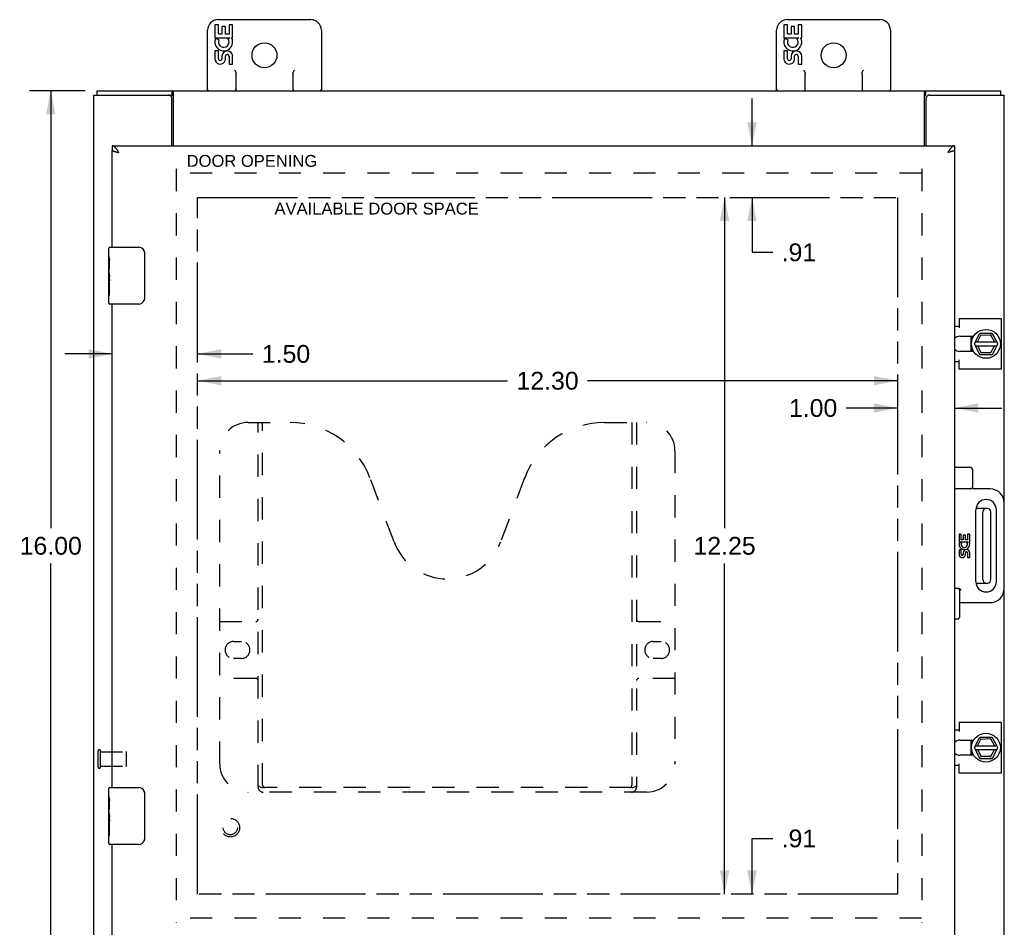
# Model space of a CAD drawing. Header units: inches. Extents: x 0 to 70.8, y 0 to 45.8.
# Tile 3 of 5: x 15.4 to 32.7, y 16.2 to 32.2. Entities that reach past the tile are written whole.
import ezdxf

# ---------------------------------------------------------------- set-up
doc = ezdxf.new("R2010")
doc.units = ezdxf.units.IN
doc.header["$LTSCALE"] = 3.895833
doc.header["$MEASUREMENT"] = 0
doc.linetypes.add('HIDDEN', pattern=[0.2, 0.1, -0.1])
doc.linetypes.add('PHANTOM', pattern=[0.8, 0.45, -0.05, 0.1, -0.05, 0.1, -0.05])
doc.layers.get('0').update_dxf_attribs({"linetype": 'CONTINUOUS'})
for name, color, linetype in [('02___PRT_ALL_AXES', 7, 'CONTINUOUS'), ('AVAILABLE_DOOR_SPACE', 7, 'CONTINUOUS'), ('DEFAULT_2', 8, 'HIDDEN'), ('DIMENSIONS', 7, 'CONTINUOUS')]:
    doc.layers.add(name, color=color, linetype=linetype)
doc.styles.get("Standard").update_dxf_attribs({"font": 'arial.ttf'})
doc.dimstyles.new('DIMSTYLE_1', dxfattribs={"dimtxt": 0.3125, "dimasz": 0.416667, "dimexe": 0.09, "dimexo": 0.07, "dimgap": 0.0375, "dimtad": 0, "dimtih": 1, "dimtoh": 1, "dimzin": 4, "dimdsep": 46, "dimtxsty": 'Standard', "dimblk": '_FILLED', "dimblk1": '_FILLED', "dimblk2": '_FILLED', "dimcen": 0.09, "dimazin": 1, "dimtfac": 1, "dimtofl": 0, "dimtmove": 0, "dimatfit": 3, "dimldrblk": '_FILLED', "dimfxl": 1, "dimtolj": 1, "dimtzin": 4, "dimarcsym": 0})

# ---------------------------------------------------------------- blocks, each defined once
blk = doc.blocks.new('_FILLED')
at = {"color": 0, "linetype": 'ByBlock'}
blk.add_solid([(0, 0), (-1, 0.2), (-1, -0.2)], dxfattribs=at)
blk = doc.blocks.new('*D6')
at = {"layer": 'DIMENSIONS', "color": 2, "linetype": 'Continuous'}
for p, q in [((16.586, 30.911), (15.604, 30.911)), ((15.979, 30.911), (15.979, 23.223)), ((15.979, 14.911), (15.979, 22.598)), ((16.586, 14.911), (15.604, 14.911))]:
    blk.add_line(p, q, dxfattribs=at)
at = {"layer": 'DIMENSIONS', "color": 2, "linetype": 'Continuous', "xscale": 0.4166666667, "yscale": 0.4166666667, "zscale": 0.4166666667}
for p, rotation in [((15.979, 30.911), 90), ((15.979, 14.911), 270)]:
    blk.add_blockref('_FILLED', p, dxfattribs=dict(at, rotation=rotation))
at = {"layer": 'DIMENSIONS', "color": 2, "linetype": 'Continuous', "insert": (15.979, 23.067), "char_height": 0.3125, "width": 1.09201, "attachment_point": 2, "line_spacing_factor": 0.9}
blk.add_mtext('16.00', dxfattribs=at)
blk = doc.blocks.new('*D10')
at = {"layer": 'DIMENSIONS', "color": 2, "linetype": 'Continuous'}
for p, q in [((28.301, 29.942), (28.301, 30.775)), ((28.301, 29.036), (28.301, 28.071)), ((28.301, 28.071), (28.666, 28.071))]:
    blk.add_line(p, q, dxfattribs=at)
at = {"layer": 'DIMENSIONS', "color": 2, "linetype": 'Continuous', "xscale": 0.4166666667, "yscale": 0.4166666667, "zscale": 0.4166666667}
for p, rotation in [((28.301, 29.942), 270), ((28.301, 29.036), 90)]:
    blk.add_blockref('_FILLED', p, dxfattribs=dict(at, rotation=rotation))
at = {"layer": 'DIMENSIONS', "color": 2, "linetype": 'Continuous', "insert": (28.822, 28.227), "char_height": 0.3125, "width": 0.60641, "attachment_point": 1, "line_spacing_factor": 0.9}
blk.add_mtext('.91', dxfattribs=at)
blk = doc.blocks.new('*D11')
at = {"layer": 'DIMENSIONS', "color": 2, "linetype": 'Continuous'}
for p, q in [((28.301, 16.786), (28.301, 17.766)), ((28.301, 17.766), (28.666, 17.766)), ((28.301, 15.879), (28.301, 15.046))]:
    blk.add_line(p, q, dxfattribs=at)
at = {"layer": 'DIMENSIONS', "color": 2, "linetype": 'Continuous', "xscale": 0.4166666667, "yscale": 0.4166666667, "zscale": 0.4166666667}
for p, rotation in [((28.301, 16.786), 270), ((28.301, 15.879), 90)]:
    blk.add_blockref('_FILLED', p, dxfattribs=dict(at, rotation=rotation))
at = {"layer": 'DIMENSIONS', "color": 2, "linetype": 'Continuous', "insert": (28.822, 17.922), "char_height": 0.3125, "width": 0.60641, "attachment_point": 1, "line_spacing_factor": 0.9}
blk.add_mtext('.91', dxfattribs=at)
blk = doc.blocks.new('*D12')
at = {"layer": 'DIMENSIONS', "color": 2, "linetype": 'Continuous'}
for p, q in [((27.819, 29.036), (27.819, 23.223)), ((27.819, 16.786), (27.819, 22.598))]:
    blk.add_line(p, q, dxfattribs=at)
at = {"layer": 'DIMENSIONS', "color": 2, "linetype": 'Continuous', "xscale": 0.4166666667, "yscale": 0.4166666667, "zscale": 0.4166666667}
for p, rotation in [((27.819, 29.036), 90), ((27.819, 16.786), 270)]:
    blk.add_blockref('_FILLED', p, dxfattribs=dict(at, rotation=rotation))
at = {"layer": 'DIMENSIONS', "color": 2, "linetype": 'Continuous', "insert": (27.819, 23.067), "char_height": 0.3125, "width": 1.09201, "attachment_point": 2, "line_spacing_factor": 0.9}
blk.add_mtext('12.25', dxfattribs=at)
blk = doc.blocks.new('*D13')
at = {"layer": 'DIMENSIONS', "color": 2, "linetype": 'Continuous'}
for p, q in [((17.059, 25.91), (17.059, 26.69)), ((17.059, 26.285), (16.226, 26.285)), ((18.559, 26.285), (19.532, 26.285))]:
    blk.add_line(p, q, dxfattribs=at)
at = {"layer": 'DIMENSIONS', "color": 2, "linetype": 'Continuous', "xscale": 0.4166666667, "yscale": 0.4166666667, "zscale": 0.4166666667}
blk.add_blockref('_FILLED', (17.059, 26.285), dxfattribs=at)
at = {"layer": 'DIMENSIONS', "color": 2, "linetype": 'Continuous', "xscale": 0.4166666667, "yscale": 0.4166666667, "zscale": 0.4166666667, "rotation": 180}
blk.add_blockref('_FILLED', (18.559, 26.285), dxfattribs=at)
at = {"layer": 'DIMENSIONS', "color": 2, "linetype": 'Continuous', "insert": (19.688, 26.441), "char_height": 0.3125, "width": 0.84921, "attachment_point": 1, "line_spacing_factor": 0.9}
blk.add_mtext('1.50', dxfattribs=at)
blk = doc.blocks.new('*D14')
at = {"layer": 'DIMENSIONS', "color": 2, "linetype": 'Continuous'}
for p, q in [((30.859, 25.333), (29.956, 25.333)), ((31.859, 25.333), (32.693, 25.333))]:
    blk.add_line(p, q, dxfattribs=at)
at = {"layer": 'DIMENSIONS', "color": 2, "linetype": 'Continuous', "xscale": 0.4166666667, "yscale": 0.4166666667, "zscale": 0.4166666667}
blk.add_blockref('_FILLED', (30.859, 25.333), dxfattribs=at)
at = {"layer": 'DIMENSIONS', "color": 2, "linetype": 'Continuous', "xscale": 0.4166666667, "yscale": 0.4166666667, "zscale": 0.4166666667, "rotation": 180}
blk.add_blockref('_FILLED', (31.859, 25.333), dxfattribs=at)
at = {"layer": 'DIMENSIONS', "color": 2, "linetype": 'Continuous', "insert": (29.8, 25.49), "char_height": 0.3125, "width": 0.84921, "attachment_point": 3, "line_spacing_factor": 0.9}
blk.add_mtext('1.00', dxfattribs=at)
blk = doc.blocks.new('*D15')
at = {"layer": 'DIMENSIONS', "color": 2, "linetype": 'Continuous'}
for p, q in [((18.559, 25.813), (24.007, 25.813)), ((30.859, 25.813), (25.412, 25.813))]:
    blk.add_line(p, q, dxfattribs=at)
at = {"layer": 'DIMENSIONS', "color": 2, "linetype": 'Continuous', "xscale": 0.4166666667, "yscale": 0.4166666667, "zscale": 0.4166666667, "rotation": 180}
blk.add_blockref('_FILLED', (18.559, 25.813), dxfattribs=at)
at = {"layer": 'DIMENSIONS', "color": 2, "linetype": 'Continuous', "xscale": 0.4166666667, "yscale": 0.4166666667, "zscale": 0.4166666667}
blk.add_blockref('_FILLED', (30.859, 25.813), dxfattribs=at)
at = {"layer": 'DIMENSIONS', "color": 2, "linetype": 'Continuous', "insert": (24.709, 25.969), "char_height": 0.3125, "width": 1.09201, "attachment_point": 2, "line_spacing_factor": 0.9}
blk.add_mtext('12.30', dxfattribs=at)

msp = doc.modelspace()

# ---------------------------------------------------------------- linework, layer by layer
at = {"color": 7, "linetype": 'Continuous'}
for p, q in [((18.861, 32.073), (18.861, 31.842)), ((18.924, 32.073), (18.861, 32.073)), ((18.919, 32.161), (20.549, 32.161)), ((18.924, 31.905), (18.924, 32.073)), ((18.987, 32.041), (18.987, 31.905)), ((19.047, 32.041), (18.987, 32.041)), ((19.047, 31.905), (19.047, 32.041)), ((19.112, 32.073), (19.112, 31.905)), ((19.175, 32.073), (19.112, 32.073)), ((19.175, 31.842), (19.175, 32.073)), ((28.861, 32.073), (28.861, 31.842)), ((28.924, 32.073), (28.861, 32.073)), ((28.919, 32.161), (30.549, 32.161)), ((28.924, 31.905), (28.924, 32.073)), ((28.987, 32.041), (28.987, 31.905)), ((29.047, 32.041), (28.987, 32.041)), ((29.047, 31.905), (29.047, 32.041)), ((29.112, 32.073), (29.112, 31.905)), ((29.175, 32.073), (29.112, 32.073)), ((29.175, 31.842), (29.175, 32.073)), ((18.734, 30.911), (18.734, 31.976)), ((18.861, 31.842), (19.123, 31.842)), ((18.987, 31.905), (18.924, 31.905)), ((19.112, 31.905), (19.047, 31.905)), ((19.123, 31.842), (19.095, 31.823)), ((19.157, 31.842), (19.175, 31.842)), ((20.734, 31.976), (20.734, 30.911)), ((28.734, 30.911), (28.734, 31.976)), ((28.861, 31.842), (29.123, 31.842)), ((28.987, 31.905), (28.924, 31.905)), ((29.112, 31.905), (29.047, 31.905)), ((29.123, 31.842), (29.095, 31.823)), ((29.157, 31.842), (29.175, 31.842)), ((30.734, 31.976), (30.734, 30.911)), ((18.931, 31.806), (18.874, 31.831)), ((28.931, 31.806), (28.874, 31.831)), ((18.861, 31.612), (18.861, 31.475)), ((18.924, 31.612), (18.861, 31.612)), ((18.924, 31.475), (18.924, 31.612)), ((18.987, 31.517), (18.987, 31.475)), ((19.047, 31.455), (19.047, 31.524)), ((19.112, 31.517), (19.112, 31.381)), ((19.175, 31.381), (19.175, 31.517)), ((28.861, 31.612), (28.861, 31.475)), ((28.924, 31.612), (28.861, 31.612)), ((28.924, 31.475), (28.924, 31.612)), ((28.987, 31.517), (28.987, 31.475)), ((29.047, 31.455), (29.047, 31.524)), ((29.112, 31.517), (29.112, 31.381)), ((29.175, 31.381), (29.175, 31.517)), ((19.112, 31.381), (19.175, 31.381)), ((29.112, 31.381), (29.175, 31.381)), ((19.234, 30.911), (19.234, 31.204)), ((20.234, 31.204), (20.234, 30.911)), ((29.234, 30.911), (29.234, 31.204)), ((30.234, 31.204), (30.234, 30.911)), ((16.797, 30.836), (16.797, 30.911)), ((18.049, 30.836), (18.111, 30.836)), ((18.111, 30.836), (18.111, 30.911)), ((31.358, 30.836), (31.358, 30.911)), ((32.671, 30.836), (32.671, 30.911)), ((17.059, 29.942), (17.059, 29.867)), ((31.859, 29.942), (31.859, 29.867)), ((17.014, 28.161), (17.524, 28.161)), ((17.624, 28.061), (17.624, 27.261)), ((16.999, 27.545), (16.999, 27.579)), ((16.999, 27.176), (16.999, 27.315)), ((17.524, 27.161), (17.014, 27.161)), ((32.212, 26.465), (32.3, 26.635)), ((32.227, 26.495), (32.603, 26.495)), ((32.263, 26.495), (32.323, 26.612)), ((32.516, 26.641), (32.308, 26.641)), ((32.323, 26.612), (32.494, 26.62)), ((32.5, 26.63), (32.494, 26.62)), ((32.494, 26.62), (32.563, 26.495)), ((32.619, 26.465), (32.525, 26.636)), ((32.163, 26.417), (32.15, 26.415)), ((32.212, 26.456), (32.3, 26.276)), ((32.226, 26.427), (32.604, 26.427)), ((32.329, 26.306), (32.27, 26.427)), ((32.322, 26.296), (32.329, 26.306)), ((32.492, 26.306), (32.329, 26.306)), ((32.562, 26.427), (32.492, 26.306)), ((32.496, 26.298), (32.493, 26.305)), ((32.525, 26.276), (32.619, 26.456)), ((32.309, 26.271), (32.516, 26.271)), ((32.144, 24.286), (31.859, 24.286)), ((32.174, 24.256), (32.174, 23.941)), ((32.144, 23.911), (31.859, 23.911)), ((32.484, 23.911), (32.204, 23.911)), ((32.235, 22.278), (32.235, 23.544)), ((32.437, 23.567), (32.237, 23.567)), ((32.594, 23.544), (32.594, 22.278)), ((32.734, 22.161), (32.734, 23.661)), ((32.357, 22.315), (32.357, 23.507)), ((32.497, 22.315), (32.497, 23.507)), ((31.919, 22.161), (31.859, 22.161)), ((32.237, 22.255), (32.437, 22.255)), ((31.949, 22.131), (31.949, 21.653)), ((31.949, 21.911), (32.484, 21.911)), ((31.919, 21.623), (31.859, 21.623)), ((32.212, 19.365), (32.3, 19.535)), ((32.227, 19.395), (32.603, 19.395)), ((32.263, 19.395), (32.323, 19.512)), ((32.516, 19.541), (32.308, 19.541)), ((32.323, 19.512), (32.494, 19.52)), ((32.5, 19.53), (32.494, 19.52)), ((32.494, 19.52), (32.563, 19.395)), ((32.619, 19.365), (32.525, 19.536)), ((32.163, 19.317), (32.15, 19.315)), ((32.212, 19.356), (32.3, 19.176)), ((32.226, 19.327), (32.604, 19.327)), ((32.329, 19.206), (32.27, 19.327)), ((32.322, 19.196), (32.329, 19.206)), ((32.492, 19.206), (32.329, 19.206)), ((32.562, 19.327), (32.492, 19.206)), ((32.496, 19.198), (32.493, 19.205)), ((32.525, 19.176), (32.619, 19.356)), ((32.309, 19.171), (32.516, 19.171)), ((17.014, 18.661), (17.524, 18.661)), ((17.624, 18.561), (17.624, 17.761)), ((16.999, 18.045), (16.999, 18.079)), ((16.999, 17.676), (16.999, 17.815)), ((17.524, 17.661), (17.014, 17.661))]:
    msp.add_line(p, q, dxfattribs=at)
at = {"color": 3, "linetype": 'Continuous'}
for p, q in [((16.734, 14.986), (16.734, 30.836)), ((16.734, 30.836), (18.049, 30.836)), ((16.797, 30.911), (32.671, 30.911)), ((18.136, 29.942), (18.136, 30.88)), ((31.332, 29.942), (31.332, 30.88)), ((31.419, 30.836), (32.734, 30.836)), ((32.734, 23.661), (32.734, 30.836)), ((18.109, 29.942), (18.109, 30.776)), ((31.359, 29.942), (31.359, 30.776)), ((17.059, 29.942), (31.859, 29.942)), ((17.059, 28.161), (17.059, 29.867)), ((17.122, 29.838), (17.127, 29.837)), ((17.127, 29.837), (17.132, 29.836)), ((17.132, 29.836), (17.136, 29.834)), ((17.136, 29.834), (17.141, 29.833)), ((17.141, 29.833), (17.149, 29.832)), ((17.163, 29.847), (17.159, 29.852)), ((17.159, 29.829), (17.176, 29.825)), ((17.166, 29.841), (17.163, 29.847)), ((17.171, 29.833), (17.166, 29.841)), ((17.176, 29.825), (17.171, 29.833)), ((31.749, 29.836), (31.742, 29.825)), ((31.748, 29.826), (31.742, 29.825)), ((31.758, 29.829), (31.748, 29.826)), ((31.753, 29.841), (31.749, 29.836)), ((31.756, 29.847), (31.753, 29.841)), ((31.765, 29.83), (31.758, 29.829)), ((31.77, 29.832), (31.765, 29.83)), ((31.775, 29.833), (31.77, 29.832)), ((31.78, 29.834), (31.775, 29.833)), ((31.785, 29.835), (31.78, 29.834)), ((31.79, 29.836), (31.785, 29.835)), ((31.794, 29.837), (31.79, 29.836)), ((31.799, 29.839), (31.794, 29.837)), ((31.803, 29.84), (31.799, 29.839)), ((31.859, 29.867), (31.859, 15.954)), ((17.059, 18.661), (17.059, 27.161)), ((31.941, 26.907), (32.678, 26.907)), ((31.941, 26.907), (31.941, 26.743)), ((32.678, 26.907), (32.678, 26.014)), ((31.859, 26.774), (31.941, 26.774)), ((31.941, 26.147), (31.859, 26.147)), ((31.941, 26.014), (31.941, 26.178)), ((32.678, 26.014), (31.941, 26.014)), ((32.734, 14.986), (32.734, 22.161)), ((31.941, 19.807), (32.678, 19.807)), ((31.941, 19.807), (31.941, 19.643)), ((32.678, 19.807), (32.678, 18.914)), ((31.859, 19.674), (31.941, 19.674)), ((31.941, 19.047), (31.859, 19.047)), ((31.941, 18.914), (31.941, 19.078)), ((32.678, 18.914), (31.941, 18.914)), ((17.059, 15.954), (17.059, 17.661))]:
    msp.add_line(p, q, dxfattribs=at)
at = {"color": 7, "linetype": 'Continuous'}
for points in [[(19.209, 31.276), (19.212, 31.272), (19.214, 31.268), (19.216, 31.264), (19.218, 31.259), (19.22, 31.255), (19.222, 31.251), (19.224, 31.247), (19.226, 31.243), (19.227, 31.238), (19.229, 31.234), (19.23, 31.23), (19.232, 31.225), (19.233, 31.22), (19.234, 31.215), (19.234, 31.21), (19.234, 31.204)], [(20.234, 31.204), (20.235, 31.21), (20.236, 31.217), (20.237, 31.224), (20.239, 31.231), (20.241, 31.238), (20.244, 31.245), (20.248, 31.253), (20.251, 31.26), (20.255, 31.268), (20.259, 31.276)], [(29.209, 31.276), (29.212, 31.272), (29.214, 31.268), (29.216, 31.264), (29.218, 31.259), (29.22, 31.255), (29.222, 31.251), (29.224, 31.247), (29.226, 31.243), (29.227, 31.238), (29.229, 31.234), (29.23, 31.23), (29.232, 31.225), (29.233, 31.22), (29.234, 31.215), (29.234, 31.21), (29.234, 31.204)], [(30.234, 31.204), (30.235, 31.21), (30.236, 31.217), (30.237, 31.224), (30.239, 31.231), (30.241, 31.238), (30.244, 31.245), (30.248, 31.253), (30.251, 31.26), (30.255, 31.268), (30.259, 31.276)], [(18.123, 30.829), (18.12, 30.831), (18.119, 30.832), (18.118, 30.833), (18.117, 30.834), (18.116, 30.834), (18.115, 30.835), (18.114, 30.835), (18.113, 30.836), (18.112, 30.836), (18.111, 30.836)], [(18.136, 30.825), (18.136, 30.824), (18.135, 30.824), (18.134, 30.824), (18.133, 30.824), (18.132, 30.824), (18.131, 30.824), (18.129, 30.825), (18.128, 30.825), (18.127, 30.826), (18.126, 30.827), (18.125, 30.827), (18.124, 30.828), (18.123, 30.829)], [(31.332, 30.825), (31.333, 30.824), (31.334, 30.824), (31.335, 30.824), (31.336, 30.824), (31.337, 30.824), (31.338, 30.824), (31.34, 30.825), (31.341, 30.825), (31.342, 30.826), (31.343, 30.827), (31.344, 30.827), (31.345, 30.828), (31.346, 30.829), (31.348, 30.831)], [(31.348, 30.831), (31.349, 30.832), (31.35, 30.833), (31.352, 30.834), (31.353, 30.834), (31.354, 30.835), (31.355, 30.835), (31.356, 30.836), (31.357, 30.836), (31.358, 30.836)], [(17.618, 28.097), (17.62, 28.091), (17.621, 28.086), (17.623, 28.08), (17.624, 28.073), (17.624, 28.067), (17.624, 28.061)], [(17.624, 27.261), (17.624, 27.255), (17.624, 27.248), (17.623, 27.242), (17.621, 27.236), (17.62, 27.23), (17.618, 27.225)], [(32.317, 26.621), (32.317, 26.62), (32.318, 26.619), (32.322, 26.613)], [(32.322, 26.613), (32.322, 26.612), (32.323, 26.612), (32.323, 26.612)], [(32.159, 26.416), (32.161, 26.406), (32.165, 26.388), (32.17, 26.37)], [(32.17, 26.37), (32.177, 26.353), (32.185, 26.336), (32.19, 26.328)], [(32.493, 26.305), (32.492, 26.305), (32.492, 26.306)], [(32.498, 26.296), (32.497, 26.297), (32.496, 26.298)], [(31.979, 22.131), (31.973, 22.137), (31.966, 22.143), (31.96, 22.149), (31.953, 22.153), (31.947, 22.156), (31.94, 22.159), (31.934, 22.16), (31.927, 22.161)], [(32.317, 19.521), (32.317, 19.52), (32.318, 19.519), (32.322, 19.513)], [(32.322, 19.513), (32.322, 19.512), (32.323, 19.512), (32.323, 19.512)], [(32.159, 19.316), (32.161, 19.306), (32.165, 19.288), (32.17, 19.27)], [(32.17, 19.27), (32.177, 19.253), (32.185, 19.236), (32.19, 19.228)], [(32.493, 19.205), (32.492, 19.205), (32.492, 19.206)], [(32.498, 19.196), (32.497, 19.197), (32.496, 19.198)], [(17.618, 18.597), (17.62, 18.591), (17.621, 18.585), (17.623, 18.579), (17.624, 18.573), (17.624, 18.567), (17.624, 18.561)], [(17.624, 17.761), (17.624, 17.754), (17.624, 17.748), (17.623, 17.742), (17.621, 17.736), (17.62, 17.73), (17.618, 17.724)]]:
    msp.add_lwpolyline(points, dxfattribs=at)
at = {"color": 3, "linetype": 'Continuous'}
for points in [[(18.127, 30.895), (18.126, 30.897), (18.125, 30.899), (18.124, 30.901), (18.123, 30.902), (18.121, 30.904), (18.12, 30.905), (18.119, 30.907), (18.118, 30.908), (18.117, 30.909), (18.116, 30.91), (18.115, 30.91), (18.114, 30.91), (18.113, 30.911), (18.112, 30.911), (18.111, 30.911)], [(18.136, 30.88), (18.135, 30.881), (18.134, 30.883), (18.133, 30.884), (18.132, 30.886), (18.131, 30.888), (18.13, 30.889), (18.129, 30.891), (18.127, 30.895)], [(31.332, 30.88), (31.334, 30.881), (31.335, 30.883), (31.336, 30.884), (31.337, 30.886), (31.338, 30.888), (31.339, 30.889), (31.34, 30.891)], [(31.34, 30.891), (31.342, 30.895), (31.343, 30.897), (31.344, 30.899), (31.345, 30.901), (31.346, 30.902), (31.347, 30.904), (31.349, 30.905), (31.35, 30.907), (31.351, 30.908), (31.352, 30.909), (31.353, 30.91), (31.354, 30.91), (31.355, 30.91), (31.356, 30.911), (31.357, 30.911), (31.358, 30.911)], [(17.159, 29.852), (17.158, 29.855), (17.156, 29.857), (17.154, 29.86), (17.152, 29.862), (17.151, 29.865), (17.149, 29.867), (17.147, 29.87), (17.145, 29.872), (17.144, 29.875), (17.142, 29.877), (17.14, 29.88), (17.139, 29.882), (17.137, 29.884), (17.135, 29.887), (17.133, 29.889), (17.132, 29.891), (17.13, 29.893), (17.128, 29.896), (17.127, 29.898), (17.125, 29.9), (17.123, 29.902), (17.121, 29.904), (17.12, 29.906), (17.118, 29.908), (17.116, 29.91), (17.114, 29.912), (17.113, 29.913), (17.111, 29.915), (17.109, 29.917), (17.108, 29.918), (17.106, 29.92), (17.104, 29.922), (17.102, 29.923), (17.101, 29.925), (17.099, 29.926), (17.097, 29.927), (17.096, 29.929), (17.094, 29.93), (17.092, 29.931), (17.09, 29.932), (17.089, 29.933), (17.087, 29.934), (17.085, 29.935), (17.084, 29.936), (17.082, 29.937), (17.08, 29.938), (17.078, 29.938), (17.077, 29.939), (17.075, 29.94), (17.073, 29.94), (17.071, 29.941), (17.07, 29.941), (17.068, 29.941), (17.066, 29.942), (17.065, 29.942), (17.063, 29.942), (17.061, 29.942), (17.059, 29.942)], [(31.859, 29.942), (31.858, 29.942), (31.856, 29.942), (31.854, 29.942), (31.853, 29.942), (31.851, 29.941), (31.849, 29.941), (31.847, 29.941), (31.846, 29.94), (31.844, 29.94), (31.842, 29.939), (31.841, 29.938), (31.839, 29.938), (31.837, 29.937), (31.835, 29.936), (31.834, 29.935), (31.832, 29.934), (31.83, 29.933), (31.828, 29.932), (31.827, 29.931), (31.825, 29.93), (31.823, 29.929), (31.822, 29.927), (31.82, 29.926), (31.818, 29.925), (31.816, 29.923), (31.815, 29.922), (31.813, 29.92), (31.811, 29.918), (31.81, 29.917), (31.808, 29.915), (31.806, 29.913), (31.804, 29.912), (31.803, 29.91), (31.801, 29.908), (31.799, 29.906), (31.797, 29.904), (31.796, 29.902), (31.794, 29.9), (31.792, 29.898), (31.791, 29.896), (31.789, 29.893), (31.787, 29.891), (31.785, 29.889), (31.784, 29.887), (31.782, 29.884), (31.78, 29.882), (31.779, 29.88), (31.777, 29.877), (31.775, 29.875), (31.773, 29.872), (31.772, 29.87), (31.77, 29.867), (31.768, 29.865), (31.767, 29.862), (31.765, 29.86), (31.763, 29.857), (31.761, 29.855), (31.76, 29.852), (31.756, 29.847)], [(17.059, 29.867), (17.059, 29.867), (17.06, 29.866), (17.06, 29.865), (17.06, 29.865), (17.06, 29.864), (17.06, 29.864), (17.061, 29.863), (17.061, 29.862), (17.062, 29.862), (17.062, 29.861), (17.063, 29.861), (17.063, 29.86), (17.064, 29.86), (17.065, 29.859), (17.066, 29.858), (17.066, 29.858), (17.067, 29.857), (17.068, 29.857), (17.069, 29.856), (17.07, 29.855), (17.072, 29.855), (17.073, 29.854), (17.074, 29.854), (17.075, 29.853), (17.076, 29.853), (17.078, 29.852), (17.079, 29.851), (17.081, 29.851), (17.082, 29.85), (17.084, 29.85), (17.085, 29.849), (17.087, 29.848), (17.088, 29.848), (17.09, 29.847), (17.092, 29.847), (17.094, 29.846), (17.096, 29.846), (17.097, 29.845), (17.099, 29.844), (17.101, 29.844), (17.103, 29.843), (17.105, 29.843), (17.107, 29.842), (17.109, 29.841), (17.111, 29.841), (17.114, 29.84), (17.116, 29.84), (17.118, 29.839), (17.122, 29.838)], [(17.149, 29.832), (17.151, 29.831), (17.159, 29.829)], [(31.859, 29.867), (31.859, 29.867), (31.859, 29.866), (31.859, 29.865), (31.859, 29.865), (31.859, 29.864), (31.858, 29.864), (31.858, 29.863), (31.858, 29.862), (31.857, 29.862), (31.857, 29.861), (31.856, 29.861), (31.855, 29.86), (31.855, 29.86), (31.854, 29.859), (31.853, 29.858), (31.852, 29.858), (31.851, 29.857), (31.851, 29.857), (31.85, 29.856), (31.848, 29.855), (31.847, 29.855), (31.846, 29.854), (31.845, 29.854), (31.844, 29.853), (31.842, 29.853), (31.841, 29.852), (31.84, 29.851), (31.838, 29.851), (31.837, 29.85), (31.835, 29.85), (31.834, 29.849), (31.832, 29.848), (31.83, 29.848), (31.829, 29.847), (31.827, 29.847), (31.825, 29.846), (31.823, 29.846), (31.821, 29.845), (31.82, 29.844), (31.818, 29.844), (31.816, 29.843), (31.814, 29.843), (31.812, 29.842), (31.81, 29.841), (31.807, 29.841), (31.805, 29.84), (31.803, 29.84)]]:
    msp.add_lwpolyline(points, dxfattribs=at)
at = {"color": 7, "linetype": 'Continuous'}
for centre, radius in [((19.734, 31.536), 0.219), ((29.734, 31.536), 0.219), ((32.412, 26.461), 0.254), ((32.412, 19.361), 0.254)]:
    msp.add_circle(centre, radius, dxfattribs=at)
for centre, radius, start, end in [((18.919, 31.976), 0.185, 90, 180), ((20.549, 31.976), 0.185, 0, 90), ((28.919, 31.976), 0.185, 90, 180), ((30.549, 31.976), 0.185, 0, 90), ((19.018, 31.769), 0.157, 25.737, 27.8532), ((19.021, 31.769), 0.154, 341.4199, 26.1963), ((29.018, 31.769), 0.157, 25.737, 27.8532), ((29.021, 31.769), 0.154, 341.4199, 26.1963), ((19.018, 31.769), 0.157, 156.5966, 341.8791), ((19.018, 31.769), 0.0943, 156.5966, 35.1122), ((29.018, 31.769), 0.157, 156.5966, 341.8791), ((29.018, 31.769), 0.0943, 156.5966, 35.1122), ((19.081, 31.517), 0.0943, 0, 180), ((19.082, 31.513), 0.0362, 83.4285, 161.7628), ((19.081, 31.517), 0.0314, 0, 81.2295), ((29.081, 31.517), 0.0943, 0, 180), ((29.082, 31.513), 0.0362, 83.4285, 161.7628), ((29.081, 31.517), 0.0314, 0, 81.2295), ((18.955, 31.475), 0.0943, 179.9911, 347.4338), ((18.955, 31.475), 0.0314, 180, 0.0485), ((28.955, 31.475), 0.0943, 179.9911, 347.4338), ((28.955, 31.475), 0.0314, 180, 0.0485), ((18.759, 30.936), 0.025, 180, 270), ((19.209, 30.936), 0.025, 270, 360), ((20.259, 30.936), 0.025, 180, 270), ((20.709, 30.936), 0.025, 270, 360), ((28.759, 30.936), 0.025, 180, 270), ((29.209, 30.936), 0.025, 270, 360), ((30.259, 30.936), 0.025, 180, 270), ((30.709, 30.936), 0.025, 270, 360), ((17.014, 28.146), 0.015, 90, 180), ((17.524, 28.061), 0.1, 21.1999, 90), ((17.014, 27.176), 0.015, 180, 270), ((17.524, 27.261), 0.1, 270, 338.8001), ((32.412, 26.461), 0.266, 150.0137, 190), ((32.308, 26.631), 0.01, 90, 152.7647), ((32.516, 26.631), 0.01, 28.8968, 90), ((32.412, 26.461), 0.266, 356.1514, 3.5482), ((32.221, 26.461), 0.01, 152.7647, 205.9948), ((32.61, 26.461), 0.01, 332.3947, 28.8968), ((32.309, 26.281), 0.01, 205.9948, 270), ((32.516, 26.281), 0.01, 270, 332.3947), ((32.144, 24.256), 0.03, 0, 90), ((32.144, 23.941), 0.03, 270, 360), ((32.204, 23.941), 0.03, 180, 270), ((32.484, 23.661), 0.25, 0, 90), ((32.415, 23.544), 0.18, 0, 180), ((32.417, 23.507), 0.06, 90, 180), ((32.437, 23.507), 0.06, 0, 90), ((31.919, 22.131), 0.03, 0, 90), ((32.415, 22.278), 0.18, 180, 360), ((32.417, 22.315), 0.06, 180, 270), ((32.437, 22.315), 0.06, 270, 360), ((32.484, 22.161), 0.25, 270, 360), ((31.919, 21.653), 0.03, 270, 360), ((32.412, 19.361), 0.266, 150.0137, 190), ((32.308, 19.531), 0.01, 90, 152.7647), ((32.516, 19.531), 0.01, 28.8968, 90), ((32.221, 19.361), 0.01, 152.7647, 205.9948), ((32.61, 19.361), 0.01, 332.3947, 28.8968), ((32.412, 19.361), 0.266, 356.1514, 3.5482), ((32.309, 19.181), 0.01, 205.9948, 270), ((32.516, 19.181), 0.01, 270, 332.3947), ((17.014, 18.646), 0.015, 90, 180), ((17.524, 18.561), 0.1, 21.1999, 90), ((17.014, 17.676), 0.015, 180, 270), ((17.524, 17.761), 0.1, 270, 338.8001)]:
    msp.add_arc(centre, radius, start, end, dxfattribs=at)
at = {"color": 3, "linetype": 'Continuous'}
for centre, start, end in [((18.049, 30.776), 0, 90), ((31.419, 30.776), 90, 180)]:
    msp.add_arc(centre, 0.06, start, end, dxfattribs=at)
at = {"layer": '02___PRT_ALL_AXES', "color": 7, "linetype": 'Continuous'}
for p, q in [((16.999, 28.002), (16.999, 28.146)), ((16.999, 27.923), (16.999, 27.999)), ((17.008, 27.944), (16.999, 27.944)), ((16.999, 27.912), (16.999, 27.923)), ((16.999, 27.776), (16.999, 27.912)), ((17.009, 27.776), (17.009, 27.933)), ((16.999, 27.746), (16.999, 27.776)), ((16.999, 27.776), (17.009, 27.776)), ((17.002, 27.713), (16.999, 27.713)), ((16.999, 27.581), (17.009, 27.581)), ((16.999, 27.545), (17.009, 27.545)), ((17.009, 27.592), (17.009, 27.645)), ((17.009, 27.315), (17.009, 27.545)), ((16.999, 27.315), (16.999, 27.483)), ((16.999, 27.483), (17.009, 27.483)), ((16.999, 27.176), (16.999, 27.315)), ((16.999, 27.315), (17.009, 27.315)), ((32.147, 26.594), (32.147, 26.477)), ((32.147, 26.445), (32.147, 26.328)), ((31.976, 23.117), (31.939, 23.117)), ((31.939, 23.117), (31.939, 22.98)), ((31.976, 23.017), (31.976, 23.117)), ((32.014, 23.017), (31.976, 23.017)), ((32.05, 23.098), (32.014, 23.098)), ((32.014, 23.098), (32.014, 23.017)), ((32.05, 23.017), (32.05, 23.098)), ((32.089, 23.017), (32.05, 23.017)), ((32.126, 23.117), (32.089, 23.117)), ((32.089, 23.117), (32.089, 23.017)), ((32.126, 22.98), (32.126, 23.117)), ((31.939, 22.98), (32.095, 22.98)), ((31.976, 22.842), (31.939, 22.842)), ((31.939, 22.842), (31.939, 22.761)), ((31.981, 22.958), (31.946, 22.973)), ((31.976, 22.761), (31.976, 22.842)), ((32.095, 22.98), (32.078, 22.968)), ((32.115, 22.98), (32.126, 22.98)), ((32.013, 22.786), (32.013, 22.761)), ((32.05, 22.748), (32.05, 22.786)), ((32.089, 22.786), (32.089, 22.705)), ((32.089, 22.705), (32.126, 22.705)), ((32.126, 22.705), (32.126, 22.786)), ((32.147, 19.494), (32.147, 19.377)), ((32.147, 19.345), (32.147, 19.228)), ((16.999, 18.502), (16.999, 18.646)), ((16.999, 18.423), (16.999, 18.498)), ((17.008, 18.444), (16.999, 18.444)), ((16.999, 18.412), (16.999, 18.423)), ((16.999, 18.276), (16.999, 18.412)), ((17.009, 18.276), (17.009, 18.433)), ((16.999, 18.246), (16.999, 18.276)), ((16.999, 18.276), (17.009, 18.276)), ((16.999, 18.137), (16.999, 18.243)), ((17.002, 18.213), (16.999, 18.213)), ((16.999, 18.122), (16.999, 18.137)), ((16.999, 18.081), (17.009, 18.081)), ((16.999, 18.045), (17.009, 18.045)), ((17.009, 18.092), (17.009, 18.145)), ((17.009, 17.815), (17.009, 18.045)), ((16.999, 17.815), (16.999, 17.982)), ((16.999, 17.982), (17.009, 17.982)), ((16.999, 17.676), (16.999, 17.815)), ((16.999, 17.815), (17.009, 17.815))]:
    msp.add_line(p, q, dxfattribs=at)
at = {"layer": '02___PRT_ALL_AXES', "color": 3, "linetype": 'Continuous'}
for p, q in [((31.954, 26.594), (32.197, 26.594)), ((32.197, 26.328), (31.954, 26.328)), ((31.954, 19.494), (32.197, 19.494)), ((32.197, 19.228), (31.954, 19.228))]:
    msp.add_line(p, q, dxfattribs=at)
at = {"layer": '02___PRT_ALL_AXES', "color": 8, "linetype": 'HIDDEN'}
for p, q in [((16.852, 19.037), (16.852, 19.285)), ((16.852, 19.285), (17.299, 19.285)), ((16.852, 19.037), (17.299, 19.037))]:
    msp.add_line(p, q, dxfattribs=at)
at = {"layer": '02___PRT_ALL_AXES', "color": 7, "linetype": 'Continuous'}
for points in [[(16.999, 28.002), (17, 27.999), (17, 27.994), (17.001, 27.989), (17.002, 27.983), (17.003, 27.976), (17.005, 27.968), (17.006, 27.96), (17.008, 27.951), (17.009, 27.942), (17.009, 27.933)], [(16.999, 27.746), (17, 27.739), (17, 27.731), (17.001, 27.723), (17.002, 27.714), (17.003, 27.705), (17.004, 27.696), (17.006, 27.687), (17.007, 27.678), (17.008, 27.669), (17.008, 27.661), (17.009, 27.653), (17.009, 27.645)], [(16.999, 27.483), (16.999, 27.606), (16.999, 27.61), (16.999, 27.744)], [(17.009, 27.592), (17.009, 27.586), (17.009, 27.58), (17.008, 27.574), (17.008, 27.568), (17.007, 27.562), (17.006, 27.556)], [(16.999, 18.502), (17, 18.498), (17, 18.494), (17.001, 18.489), (17.002, 18.483), (17.003, 18.476), (17.005, 18.468), (17.006, 18.46), (17.008, 18.451), (17.009, 18.442), (17.009, 18.433)], [(16.999, 18.246), (17, 18.239), (17, 18.231), (17.001, 18.223), (17.002, 18.214), (17.003, 18.205), (17.004, 18.196), (17.006, 18.187), (17.007, 18.178), (17.008, 18.169), (17.008, 18.161), (17.009, 18.153), (17.009, 18.145)], [(16.999, 17.982), (16.999, 18.106), (16.999, 18.109), (16.999, 18.122)], [(17.009, 18.092), (17.009, 18.086), (17.009, 18.08), (17.008, 18.074), (17.008, 18.068), (17.007, 18.062), (17.006, 18.056)]]:
    msp.add_lwpolyline(points, dxfattribs=at)
at = {"layer": '02___PRT_ALL_AXES', "color": 8, "linetype": 'HIDDEN'}
msp.add_circle((19.134, 17.954), 0.124, dxfattribs=at)
at = {"layer": '02___PRT_ALL_AXES', "color": 3, "linetype": 'Continuous'}
for centre, start, end in [((31.954, 26.461), 90, 135.2119), ((31.954, 26.461), 224.7881, 270), ((31.954, 19.361), 90, 135.2119), ((31.954, 19.361), 224.7881, 270)]:
    msp.add_arc(centre, 0.133, start, end, dxfattribs=at)
at = {"layer": '02___PRT_ALL_AXES', "color": 7, "linetype": 'Continuous'}
for centre, radius, start, end in [((32.412, 26.461), 0.281, 151.7622, 160.7964), ((32.412, 26.461), 0.281, 199.2036, 208.2378), ((32.032, 22.936), 0.0938, 156.5986, 341.8669), ((32.032, 22.936), 0.0563, 156.5986, 35.1084), ((32.07, 22.786), 0.0563, 0.4502, 180.0538), ((32.032, 22.936), 0.0938, 25.744, 27.8506), ((32.034, 22.936), 0.092, 341.4075, 26.2035), ((31.995, 22.761), 0.0563, 180.0244, 347.4828), ((31.995, 22.761), 0.0187, 180, 0.0538), ((32.069, 22.786), 0.0194, 359.9714, 180.0286), ((32.412, 19.361), 0.281, 151.7622, 160.7964), ((32.412, 19.361), 0.281, 199.2036, 208.2378)]:
    msp.add_arc(centre, radius, start, end, dxfattribs=at)
for centre in [(17.199, 27.579), (17.199, 18.079)]:
    msp.add_ellipse(centre, major_axis=(0.2, 0), ratio=0.432808, start_param=-3.141593, end_param=-2.879776, dxfattribs=at)
at = {"layer": 'AVAILABLE_DOOR_SPACE', "color": 4, "linetype": 'PHANTOM'}
for p, q in [((18.559, 16.786), (18.559, 29.036)), ((18.559, 29.036), (30.859, 29.036)), ((30.859, 29.036), (30.859, 16.786)), ((30.859, 16.786), (18.559, 16.786))]:
    msp.add_line(p, q, dxfattribs=at)
at = {"layer": 'DEFAULT_2', "color": 8, "linetype": 'HIDDEN'}
for p, q in [((18.184, 29.536), (18.184, 16.286)), ((31.282, 29.461), (18.186, 29.461)), ((31.284, 29.536), (31.284, 16.286)), ((19.447, 25.079), (20.183, 25.079)), ((19.622, 18.669), (19.622, 25.079)), ((19.702, 18.699), (19.702, 25.079)), ((25.711, 25.079), (26.447, 25.079)), ((26.192, 25.079), (26.192, 18.699)), ((26.272, 25.079), (26.272, 18.669)), ((18.947, 19.079), (18.947, 24.579)), ((26.947, 24.579), (26.947, 19.079)), ((22.011, 22.978), (21.588, 24.106)), ((24.306, 24.106), (23.883, 22.978)), ((18.947, 21.579), (19.582, 21.579)), ((26.312, 21.579), (26.947, 21.579)), ((19.191, 21.229), (19.328, 21.229)), ((26.566, 21.229), (26.703, 21.229)), ((19.328, 20.929), (19.191, 20.929)), ((26.703, 20.929), (26.566, 20.929)), ((19.582, 20.579), (18.947, 20.579)), ((26.947, 20.579), (26.312, 20.579)), ((16.809, 19.019), (16.809, 19.303)), ((16.852, 19.019), (16.852, 19.303)), ((17.309, 19.047), (17.309, 19.275)), ((26.447, 18.579), (19.447, 18.579)), ((26.188, 18.659), (19.706, 18.659)), ((31.282, 16.361), (18.186, 16.361))]:
    msp.add_line(p, q, dxfattribs=at)
for points in [[(19.612, 18.699), (19.624, 18.691), (19.636, 18.684), (19.648, 18.677), (19.66, 18.671), (19.672, 18.666), (19.684, 18.662), (19.695, 18.66), (19.706, 18.659)], [(26.188, 18.659), (26.199, 18.66), (26.21, 18.662), (26.222, 18.666), (26.234, 18.671), (26.245, 18.677), (26.257, 18.684), (26.27, 18.691), (26.282, 18.699)]]:
    msp.add_lwpolyline(points, dxfattribs=at)
for radius in [0.164, 0.124]:
    msp.add_circle((19.134, 17.954), radius, dxfattribs=at)
for centre, radius, start, end in [((19.447, 24.579), 0.5, 90, 180), ((20.183, 23.579), 1.5, 20.5519, 90), ((25.711, 23.579), 1.5, 90, 159.4481), ((26.447, 24.579), 0.5, 0, 90), ((22.947, 23.329), 1, 200.5519, 339.4481), ((19.582, 21.619), 0.04, 270, 360), ((26.312, 21.619), 0.04, 180, 270), ((19.191, 21.079), 0.15, 90, 270), ((19.328, 21.079), 0.15, 270, 90), ((26.566, 21.079), 0.15, 90, 270), ((26.703, 21.079), 0.15, 270, 90), ((19.582, 20.539), 0.04, 0, 90), ((26.312, 20.539), 0.04, 90, 180), ((16.831, 19.303), 0.0215, 360, 180), ((17.299, 19.275), 0.01, 360, 90), ((17.299, 19.047), 0.01, 270, 0), ((19.447, 19.079), 0.5, 180, 270), ((26.447, 19.079), 0.5, 270, 360), ((16.831, 19.019), 0.0215, 180, 0), ((19.742, 18.699), 0.04, 180, 270), ((26.152, 18.699), 0.04, 270, 360), ((19.712, 18.669), 0.09, 180, 270), ((26.182, 18.669), 0.09, 270, 360)]:
    msp.add_arc(centre, radius, start, end, dxfattribs=at)

# ---------------------------------------------------------------- texts
at = {"layer": 'DIMENSIONS', "color": 2, "linetype": 'Continuous', "char_height": 0.20833, "attachment_point": 2, "line_spacing_factor": 0.9}
for s, insert, width in [('DOOR OPENING', (19.514, 29.782), 2.29244), ('AVAILABLE DOOR SPACE', (21.705, 28.943), 3.58349)]:
    msp.add_mtext(s, dxfattribs=dict(at, insert=insert, width=width))

# ---------------------------------------------------------------- dimensions: what is measured, and where the dimension line sits
at = {"layer": 'DIMENSIONS', "color": 2, "linetype": 'Continuous'}
for base, p1, p2, angle, picture, middle in [((15.979, 14.911), (16.656, 30.911), (16.656, 14.911), 270, '*D6', (15.992, 22.909)), ((28.301, 29.942), (30.859, 29.036), (31.859, 29.942), 90, '*D10', (29.104, 28.069)), ((27.819, 16.786), (30.859, 29.036), (30.859, 16.786), 270, '*D12', (27.834, 22.909)), ((17.059, 26.285), (18.559, 16.786), (17.059, 26.76), 180, '*D13', (20.126, 26.283)), ((28.301, 15.879), (30.859, 16.786), (31.859, 15.879), 270, '*D11', (29.104, 17.764))]:
    dim = msp.add_linear_dim(base=base, p1=p1, p2=p2, angle=angle, dimstyle='DIMSTYLE_1', dxfattribs=at)
    dim.commit()
    dim.dimension.update_dxf_attribs({"geometry": picture, "text_midpoint": middle, "dimtype": 160})
for base, p1, p2, picture, middle in [((31.859, 25.333), (30.859, 29.036), (31.859, 29.867), '*D14', (29.389, 25.332)), ((30.859, 25.813), (18.559, 16.786), (30.859, 16.786), '*D15', (24.723, 25.811))]:
    dim = msp.add_linear_dim(base=base, p1=p1, p2=p2, dimstyle='DIMSTYLE_1', dxfattribs=at)
    dim.commit()
    dim.dimension.update_dxf_attribs({"geometry": picture, "text_midpoint": middle, "dimtype": 160})

doc.saveas('drawing.dxf')
